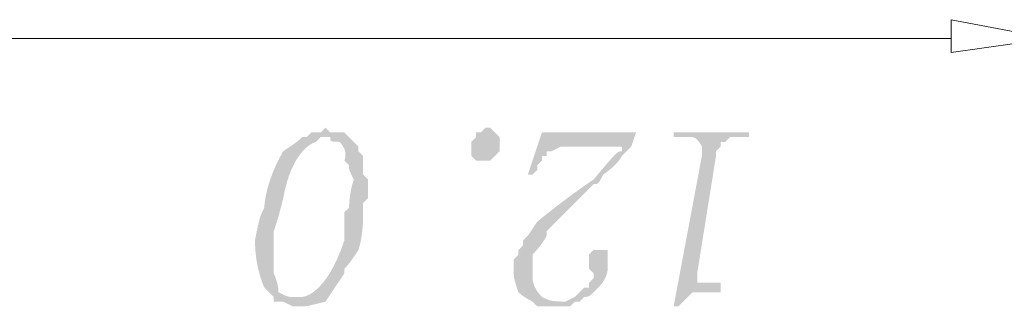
# Model space of a CAD drawing. Header units: millimetres. Extents: x -11 to 661, y -103 to 290.
# Tile 3 of 14: x 475.17 to 483.68, y -102.54 to -100.06. Entities that reach past the tile are written whole.
import ezdxf

# ---------------------------------------------------------------- set-up
doc = ezdxf.new("R2010")
doc.units = ezdxf.units.MM
doc.header["$LTSCALE"] = 23.749
doc.layers.get('0').update_dxf_attribs({"linetype": 'CONTINUOUS'})

msp = doc.modelspace()

# ---------------------------------------------------------------- hatches: boundary and pattern name
at = {"lineweight": 0}
h = msp.add_hatch(color=0, dxfattribs=at)
edge = h.paths.add_edge_path(flags=0)
edge.add_spline(control_points=[(477.4485, -102.497), (477.5298, -102.5376), (477.5298, -102.5376), (477.5298, -102.5376), (477.5704, -102.5376), (477.5704, -102.5376), (477.5704, -102.5376), (477.5704, -102.5376), (477.5704, -102.5376), (477.5704, -102.5376), (477.6111, -102.5376), (477.6111, -102.5376), (477.6111, -102.5376), (477.6517, -102.5376), (477.6517, -102.5376), (477.8143, -102.497), (477.8956, -102.3751), (477.9768, -102.2532), (477.9768, -102.2532), (477.9768, -102.2125), (477.9768, -102.2125), (477.9768, -102.2125), (478.0175, -102.1719), (478.0175, -102.1719), (478.0988, -102.05), (478.1394, -101.928), (478.1394, -101.7655), (478.1394, -101.7655), (478.1394, -101.7248), (478.1394, -101.7248), (478.1394, -101.7248), (478.1394, -101.6436), (478.1394, -101.6436), (478.1394, -101.6436), (478.18, -101.6029), (478.18, -101.6029), (478.18, -101.6029), (478.18, -101.4404), (478.18, -101.4404), (478.18, -101.4404), (478.1394, -101.3997), (478.1394, -101.3997), (478.1394, -101.3997), (478.1394, -101.3591), (478.1394, -101.3591), (478.1394, -101.3591), (478.1394, -101.3184), (478.1394, -101.3184), (478.1394, -101.3184), (478.1394, -101.2778), (478.1394, -101.2778), (478.1394, -101.2778), (478.1394, -101.2372), (478.1394, -101.2372), (478.1394, -101.2372), (478.0988, -101.1965), (478.0988, -101.1965), (478.0988, -101.1965), (478.0988, -101.1965), (478.0988, -101.1965), (478.0988, -101.1965), (478.0988, -101.1559), (478.0988, -101.1559), (478.0988, -101.1559), (477.9768, -101.034), (477.9768, -101.034), (477.9768, -101.034), (477.8956, -101.034), (477.8956, -101.034), (477.8956, -101.034), (477.8549, -101.034), (477.8549, -101.034), (477.8549, -101.034), (477.8143, -100.9933), (477.8143, -100.9933), (477.8143, -100.9933), (477.8143, -100.9933), (477.8143, -100.9933), (477.8143, -100.9933), (477.7736, -101.034), (477.7736, -101.034), (477.7736, -101.034), (477.733, -101.034), (477.733, -101.034), (477.733, -101.034), (477.6924, -101.034), (477.6924, -101.034), (477.6924, -101.034), (477.6517, -101.0746), (477.6517, -101.0746), (477.6517, -101.0746), (477.6111, -101.0746), (477.6111, -101.0746), (477.6111, -101.0746), (477.8143, -101.0746), (477.8143, -101.0746), (477.8143, -101.0746), (477.8549, -101.0746), (477.8549, -101.0746), (477.8549, -101.0746), (477.8549, -101.1152), (477.8549, -101.1152), (477.9362, -101.1152), (478.0175, -101.1965), (477.9768, -101.2778), (477.9768, -101.2778), (478.0175, -101.3184), (478.0175, -101.3184), (478.0175, -101.3184), (478.0175, -101.3591), (478.0175, -101.3591), (478.0581, -101.4404), (478.0175, -101.5623), (478.0175, -101.6842), (478.0175, -101.6842), (477.9768, -101.7248), (477.9768, -101.7248), (477.9768, -101.7248), (477.9768, -101.7655), (477.9768, -101.7655), (477.9768, -101.7655), (477.9768, -101.8061), (477.9768, -101.8061), (477.9768, -101.9687), (477.8143, -102.4564), (477.6111, -102.4564), (477.6111, -102.4564), (477.5704, -102.4564), (477.5704, -102.4564), (477.5704, -102.4564), (477.3672, -102.497), (477.3672, -102.497), (477.3672, -102.497), (477.4485, -102.497), (477.4485, -102.497), (477.4485, -102.497)], knot_values=[0, 0, 0, 0, 1, 1, 1, 2, 2, 2, 3, 3, 3, 4, 4, 4, 5, 5, 5, 6, 6, 6, 7, 7, 7, 8, 8, 8, 9, 9, 9, 10, 10, 10, 11, 11, 11, 12, 12, 12, 13, 13, 13, 14, 14, 14, 15, 15, 15, 16, 16, 16, 17, 17, 17, 18, 18, 18, 19, 19, 19, 20, 20, 20, 21, 21, 21, 22, 22, 22, 23, 23, 23, 24, 24, 24, 25, 25, 25, 26, 26, 26, 27, 27, 27, 28, 28, 28, 29, 29, 29, 30, 30, 30, 31, 31, 31, 32, 32, 32, 33, 33, 33, 34, 34, 34, 35, 35, 35, 36, 36, 36, 37, 37, 37, 38, 38, 38, 39, 39, 39, 40, 40, 40, 41, 41, 41, 42, 42, 42, 43, 43, 43, 44, 44, 44, 44.0635, 44.0635, 44.0635, 44.0635], degree=3, periodic=0)
h = msp.add_hatch(color=0, dxfattribs=at)
h.dxf.hatch_style = 2
h.paths.add_polyline_path([(479.2367, -100.9933), (479.2773, -101.034), (479.318, -101.0746), (479.318, -101.1152), (479.318, -101.1559), (479.318, -101.1965), (479.2773, -101.2372), (479.2367, -101.2778), (479.196, -101.2778), (479.1554, -101.2778), (479.1148, -101.2778), (479.0741, -101.2372), (479.0741, -101.1965), (479.0741, -101.1559), (479.0741, -101.1152), (479.1148, -101.0746), (479.1148, -101.034), (479.1554, -101.034), (479.196, -100.9933)])
h = msp.add_hatch(color=0, dxfattribs=at)
h.dxf.hatch_style = 2
h.paths.add_polyline_path([(479.5618, -101.3997), (479.6024, -101.3997), (479.6431, -101.3591), (479.6431, -101.3184), (479.6837, -101.2778), (479.6837, -101.2372), (479.7244, -101.2372), (479.7244, -101.1965), (479.765, -101.1965), (479.8463, -101.1559), (480.3746, -101.1559), (480.4559, -101.1559), (480.4965, -101.034), (479.6837, -101.034)])
h = msp.add_hatch(color=0, dxfattribs=at)
edge = h.paths.add_edge_path(flags=0)
edge.add_spline(control_points=[(481.0655, -101.1559), (481.0655, -101.2372), (481.0655, -101.2372), (481.0655, -101.2372), (480.8216, -102.5376), (480.8216, -102.5376), (480.8216, -102.5376), (480.8623, -102.5376), (480.8623, -102.5376), (480.8623, -102.5376), (480.8623, -102.5376), (480.8623, -102.5376), (480.8623, -102.5376), (480.9029, -102.497), (480.9029, -102.497), (480.9029, -102.497), (480.9842, -102.4157), (480.9842, -102.4157), (480.9842, -102.4157), (481.0655, -102.4157), (481.0655, -102.4157), (481.0655, -102.4157), (481.228, -102.4157), (481.228, -102.4157), (481.228, -102.4157), (481.228, -102.3344), (481.228, -102.3344), (481.228, -102.3344), (481.0655, -102.3344), (481.0655, -102.3344), (481.0655, -102.3344), (481.0248, -102.3344), (481.0248, -102.3344), (481.0248, -102.3344), (481.0248, -102.2532), (481.0248, -102.2532), (481.0248, -102.2532), (481.1874, -101.2372), (481.1874, -101.2372), (481.1874, -101.2372), (481.1874, -101.1965), (481.1874, -101.1965), (481.1874, -101.1965), (481.228, -101.1559), (481.228, -101.1559), (481.228, -101.1559), (481.228, -101.1152), (481.228, -101.1152), (481.228, -101.1152), (481.2687, -101.1152), (481.2687, -101.1152), (481.2687, -101.1152), (481.2687, -101.1152), (481.2687, -101.1152), (481.2687, -101.1152), (481.3093, -101.0746), (481.3093, -101.0746), (481.3093, -101.0746), (481.4719, -101.0746), (481.4719, -101.0746), (481.4719, -101.0746), (481.4719, -101.034), (481.4719, -101.034), (481.4719, -101.034), (480.8216, -101.034), (480.8216, -101.034), (480.8216, -101.034), (480.8216, -101.0746), (480.8216, -101.0746), (480.8216, -101.0746), (480.9029, -101.0746), (480.9029, -101.0746), (480.9842, -101.0746), (481.0248, -101.0746), (481.0655, -101.1559), (481.0655, -101.1559)], knot_values=[0, 0, 0, 0, 1, 1, 1, 2, 2, 2, 3, 3, 3, 4, 4, 4, 5, 5, 5, 6, 6, 6, 7, 7, 7, 8, 8, 8, 9, 9, 9, 10, 10, 10, 11, 11, 11, 12, 12, 12, 13, 13, 13, 14, 14, 14, 15, 15, 15, 16, 16, 16, 17, 17, 17, 18, 18, 18, 19, 19, 19, 20, 20, 20, 21, 21, 21, 22, 22, 22, 23, 23, 23, 24, 24, 24, 26.06741, 26.06741, 26.06741, 26.06741], degree=3, periodic=0)
h = msp.add_hatch(color=0, dxfattribs=at)
edge = h.paths.add_edge_path(flags=0)
edge.add_spline(control_points=[(477.3266, -102.4157), (477.3672, -102.4564), (477.3672, -102.4564), (477.3672, -102.4564), (477.3672, -102.497), (477.3672, -102.497), (477.3672, -102.497), (477.5704, -102.4564), (477.5704, -102.4564), (477.5704, -102.4564), (477.5704, -102.4564), (477.5704, -102.4564), (477.5704, -102.4564), (477.5298, -102.4564), (477.5298, -102.4564), (477.5298, -102.4564), (477.4892, -102.4564), (477.4892, -102.4564), (477.4079, -102.4157), (477.4079, -102.3344), (477.3672, -102.2532), (477.3672, -102.2532), (477.3672, -102.2125), (477.3672, -102.2125), (477.3672, -102.2125), (477.3672, -102.2125), (477.3672, -102.2125), (477.3672, -102.1312), (477.3672, -101.9687), (477.3672, -101.928), (477.3672, -101.928), (477.3672, -101.8874), (477.3672, -101.8874), (477.3672, -101.8874), (477.4079, -101.7655), (477.4079, -101.7655), (477.4485, -101.6029), (477.5298, -101.1559), (477.733, -101.1152), (477.733, -101.1152), (477.7736, -101.0746), (477.7736, -101.0746), (477.7736, -101.0746), (477.8143, -101.0746), (477.8143, -101.0746), (477.8143, -101.0746), (477.6111, -101.0746), (477.6111, -101.0746), (477.6111, -101.0746), (477.5704, -101.1152), (477.5704, -101.1152), (477.4485, -101.1965), (477.286, -101.481), (477.286, -101.6842), (477.286, -101.6842), (477.2453, -101.7655), (477.2453, -101.7655), (477.2047, -101.9687), (477.2047, -102.2125), (477.286, -102.3751), (477.286, -102.3751), (477.3266, -102.4157), (477.3266, -102.4157), (477.3266, -102.4157)], knot_values=[0, 0, 0, 0, 1, 1, 1, 2, 2, 2, 3, 3, 3, 4, 4, 4, 5, 5, 5, 6, 6, 6, 7, 7, 7, 8, 8, 8, 9, 9, 9, 10, 10, 10, 11, 11, 11, 12, 12, 12, 13, 13, 13, 14, 14, 14, 15, 15, 15, 16, 16, 16, 17, 17, 17, 18, 18, 18, 19, 19, 19, 20, 20, 20, 20.0635, 20.0635, 20.0635, 20.0635], degree=3, periodic=0)
h = msp.add_hatch(color=0, dxfattribs=at)
edge = h.paths.add_edge_path(flags=0)
edge.add_spline(control_points=[(479.6837, -102.5376), (479.7244, -102.5376), (479.7244, -102.5376), (479.7244, -102.5376), (479.8056, -102.5376), (479.8056, -102.5376), (479.8056, -102.5376), (479.8463, -102.5376), (479.8463, -102.5376), (479.8463, -102.5376), (479.8869, -102.5376), (479.8869, -102.5376), (479.8869, -102.5376), (479.9276, -102.5376), (479.9276, -102.5376), (479.9276, -102.5376), (479.9682, -102.497), (479.9682, -102.497), (479.9682, -102.497), (480.0088, -102.497), (480.0088, -102.497), (480.0088, -102.497), (479.765, -102.497), (479.765, -102.497), (479.6837, -102.4564), (479.6024, -102.3751), (479.6024, -102.2938), (479.6024, -102.2938), (479.6024, -102.2125), (479.6024, -102.2125), (479.6024, -102.0906), (479.6837, -102.0093), (479.7244, -101.928), (479.7244, -101.928), (479.7244, -101.8874), (479.7244, -101.8874), (479.7244, -101.8874), (479.765, -101.8468), (479.765, -101.8468), (479.765, -101.8468), (479.8056, -101.8061), (479.8056, -101.8061), (479.8056, -101.8061), (479.8463, -101.7655), (479.8463, -101.7655), (479.8869, -101.7248), (480.0495, -101.5623), (480.0901, -101.5216), (480.0901, -101.5216), (480.1308, -101.481), (480.1308, -101.481), (480.1308, -101.481), (480.1714, -101.481), (480.1714, -101.481), (480.212, -101.3997), (480.334, -101.3184), (480.3746, -101.2372), (480.3746, -101.2372), (480.4152, -101.1965), (480.4152, -101.1965), (480.4152, -101.1965), (480.4559, -101.1559), (480.4559, -101.1559), (480.4559, -101.1559), (480.4559, -101.1559), (480.4559, -101.1559), (480.4559, -101.1559), (480.3746, -101.1559), (480.3746, -101.1559), (480.3746, -101.1559), (480.3746, -101.1965), (480.3746, -101.1965), (480.3746, -101.1965), (480.334, -101.1965), (480.334, -101.1965), (480.1308, -101.4404), (479.8869, -101.6029), (479.6431, -101.8061), (479.6431, -101.8061), (479.5618, -101.928), (479.5618, -101.928), (479.5618, -101.928), (479.5212, -101.9687), (479.5212, -101.9687), (479.5212, -101.9687), (479.5212, -102.0093), (479.5212, -102.0093), (479.5212, -102.0093), (479.4805, -102.05), (479.4805, -102.05), (479.4805, -102.05), (479.4805, -102.0906), (479.4805, -102.0906), (479.4805, -102.0906), (479.4399, -102.1312), (479.4399, -102.1312), (479.4399, -102.1312), (479.4399, -102.1719), (479.4399, -102.1719), (479.4399, -102.1719), (479.4399, -102.2125), (479.4399, -102.2125), (479.4399, -102.2125), (479.4399, -102.2938), (479.4399, -102.2938), (479.4805, -102.4157), (479.5212, -102.4564), (479.6024, -102.497), (479.6024, -102.497), (479.6431, -102.5376), (479.6431, -102.5376), (479.6431, -102.5376), (479.6837, -102.5376), (479.6837, -102.5376), (479.6837, -102.5376)], knot_values=[0, 0, 0, 0, 1, 1, 1, 2, 2, 2, 3, 3, 3, 4, 4, 4, 5, 5, 5, 6, 6, 6, 7, 7, 7, 8, 8, 8, 9, 9, 9, 10, 10, 10, 11, 11, 11, 12, 12, 12, 13, 13, 13, 14, 14, 14, 15, 15, 15, 16, 16, 16, 17, 17, 17, 18, 18, 18, 19, 19, 19, 20, 20, 20, 21, 21, 21, 22, 22, 22, 23, 23, 23, 24, 24, 24, 25, 25, 25, 26, 26, 26, 27, 27, 27, 28, 28, 28, 29, 29, 29, 30, 30, 30, 31, 31, 31, 32, 32, 32, 33, 33, 33, 34, 34, 34, 35, 35, 35, 36, 36, 36, 37, 37, 37, 37.127, 37.127, 37.127, 37.127], degree=3, periodic=0)
h = msp.add_hatch(color=0, dxfattribs=at)
edge = h.paths.add_edge_path(flags=0)
edge.add_spline(control_points=[(479.8869, -102.497), (479.8463, -102.497), (479.8463, -102.497), (479.8463, -102.497), (480.0088, -102.497), (480.0088, -102.497), (480.0088, -102.497), (480.0495, -102.4564), (480.0495, -102.4564), (480.0495, -102.4564), (480.0901, -102.4564), (480.0901, -102.4564), (480.1714, -102.3751), (480.2527, -102.2938), (480.2527, -102.2125), (480.2527, -102.2125), (480.2527, -102.1719), (480.2527, -102.1719), (480.2527, -102.1719), (480.2527, -102.0906), (480.2527, -102.0906), (480.2527, -102.0906), (480.2527, -102.05), (480.2527, -102.05), (480.2527, -102.05), (480.212, -102.05), (480.212, -102.05), (480.212, -102.05), (480.1308, -102.05), (480.1308, -102.05), (480.1308, -102.05), (480.0901, -102.0906), (480.0901, -102.0906), (480.0901, -102.0906), (480.0901, -102.1312), (480.0901, -102.1312), (480.0901, -102.1312), (480.0901, -102.1312), (480.0901, -102.1312), (480.0901, -102.1312), (480.0901, -102.1719), (480.0901, -102.1719), (480.0901, -102.1719), (480.0901, -102.2125), (480.0901, -102.2125), (480.0901, -102.2125), (480.1308, -102.2532), (480.1308, -102.2532), (480.1308, -102.2532), (480.1308, -102.2938), (480.1308, -102.2938), (480.1308, -102.2938), (480.0901, -102.3344), (480.0901, -102.3344), (480.0901, -102.3344), (480.0901, -102.3751), (480.0901, -102.3751), (480.0901, -102.3751), (480.0495, -102.3751), (480.0495, -102.3751), (480.0495, -102.3751), (480.0088, -102.4157), (480.0088, -102.4157), (480.0088, -102.4157), (480.0088, -102.4157), (480.0088, -102.4157), (480.0088, -102.4157), (479.9682, -102.4564), (479.9682, -102.4564), (479.9682, -102.4564), (479.8869, -102.497), (479.8869, -102.497), (479.8869, -102.497)], knot_values=[0, 0, 0, 0, 1, 1, 1, 2, 2, 2, 3, 3, 3, 4, 4, 4, 5, 5, 5, 6, 6, 6, 7, 7, 7, 8, 8, 8, 9, 9, 9, 10, 10, 10, 11, 11, 11, 12, 12, 12, 13, 13, 13, 14, 14, 14, 15, 15, 15, 16, 16, 16, 17, 17, 17, 18, 18, 18, 19, 19, 19, 20, 20, 20, 21, 21, 21, 22, 22, 22, 23, 23, 23, 23.254, 23.254, 23.254, 23.254], degree=3, periodic=0)

# ---------------------------------------------------------------- linework, layer by layer
at = {"color": 0, "lineweight": 0}
msp.add_lwpolyline([(483.2194, -100.3431), (483.2194, -100.0586), (484.0728, -100.2212)], close=True, dxfattribs=at)
msp.add_lwpolyline([(474.5224, -100.2212), (483.2194, -100.2212)], dxfattribs=at)

doc.saveas('drawing.dxf')
